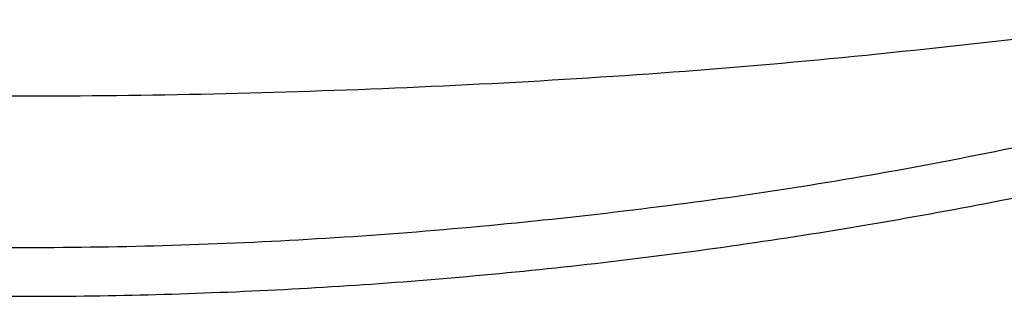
# Model space of a CAD drawing. Header units: millimetres. Extents: x -0.201 to 0.721, y -0.195 to 0.483.
# Tile 60 of 188: x 0.108 to 0.148, y 0.097 to 0.108. Entities that reach past the tile are written whole.
import ezdxf

# ---------------------------------------------------------------- set-up
doc = ezdxf.new("R2010")
doc.units = ezdxf.units.MM

msp = doc.modelspace()

# ---------------------------------------------------------------- linework, layer by layer
at = {"color": 7, "linetype": 'Continuous', "lineweight": 25}
for points, knots in [([(0.073645, 0.106558), (0.074474, 0.106464), (0.080553, 0.10578), (0.091943, 0.10517), (0.107782, 0.104769), (0.123626, 0.10514), (0.139445, 0.106137), (0.149935, 0.107389), (0.155179, 0.108015)], [0, 0, 0, 0, 0.03065, 0.224533, 0.418396, 0.612253, 0.806138, 1, 1, 1, 1]), ([(0.154468, 0.10404), (0.150646, 0.103222), (0.143052, 0.101596), (0.131372, 0.099939), (0.119594, 0.098903), (0.108519, 0.098588), (0.098259, 0.098825), (0.08884, 0.099497), (0.080591, 0.100411), (0.075548, 0.101266), (0.073578, 0.101601)], [0, 0, 0, 0, 0.1457383, 0.2895581, 0.4349848, 0.5796521, 0.6948969, 0.8105126, 0.9259646, 1, 1, 1, 1]), ([(0.070718, 0.100082), (0.072199, 0.099809), (0.076263, 0.09906), (0.083015, 0.098147), (0.091083, 0.097317), (0.099362, 0.09681), (0.106734, 0.096658), (0.114779, 0.096762), (0.121753, 0.097118), (0.128709, 0.097739), (0.13394, 0.09834), (0.139161, 0.099073), (0.144364, 0.099939), (0.14989, 0.10099), (0.153643, 0.101839), (0.155694, 0.102303)], [0, 0, 0, 0, 0.053162, 0.1459032, 0.2388883, 0.3367844, 0.4349869, 0.4955487, 0.6169093, 0.678163, 0.7394891, 0.8012517, 0.8632257, 0.9252677, 1, 1, 1, 1])]:
    msp.add_open_spline(points, degree=3, knots=knots, dxfattribs=at)

doc.saveas('drawing.dxf')
